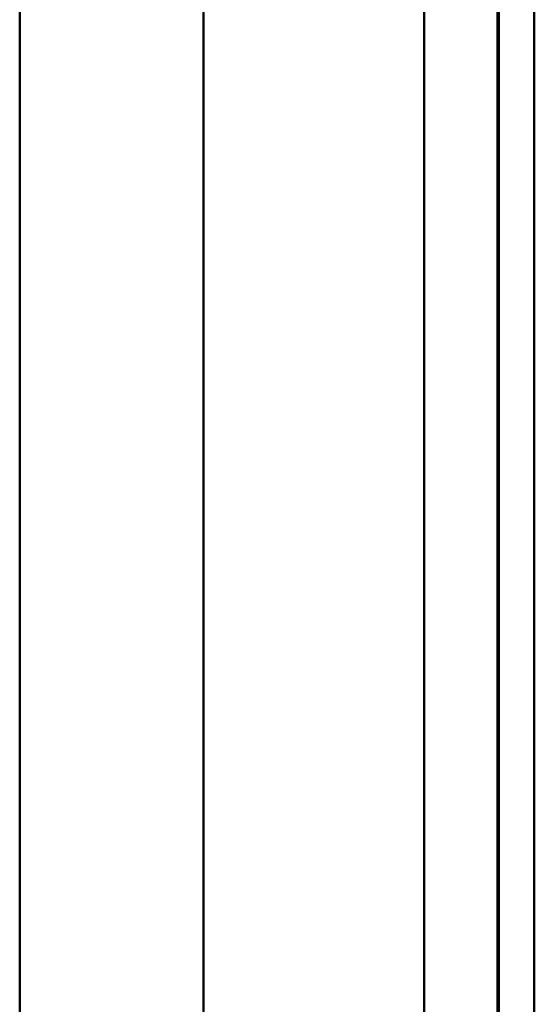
# Model space of a CAD drawing. Header units: millimetres. Extents: x 20 to 833, y 20 to 574.
# Tile 17 of 21: x 402 to 416, y 431 to 457. Entities that reach past the tile are written whole.
import ezdxf

# ---------------------------------------------------------------- set-up
doc = ezdxf.new("R2010")
doc.units = ezdxf.units.MM
doc.header["$LTSCALE"] = 2
doc.layers.add('Sichtbare Kanten(DIN)', color=7, linetype='Continuous', lineweight=50)
doc.layers.add('Sichtbare tangentiale Kanten(DIN)', color=7, linetype='Continuous', lineweight=50)

msp = doc.modelspace()

# ---------------------------------------------------------------- linework, layer by layer
at = {"layer": 'Sichtbare Kanten(DIN)'}
for p, q in [((414.506, 297.867), (414.506, 489.298)), ((414.536, 297.867), (414.536, 489.298)), ((415.506, 489.298), (415.506, 297.867)), ((401.506, 488.298), (401.506, 298.867))]:
    msp.add_line(p, q, dxfattribs=at)
at = {"layer": 'Sichtbare tangentiale Kanten(DIN)'}
for p, q in [((406.506, 488.298), (406.506, 298.867)), ((412.506, 298.867), (412.506, 488.298))]:
    msp.add_line(p, q, dxfattribs=at)

doc.saveas('drawing.dxf')
